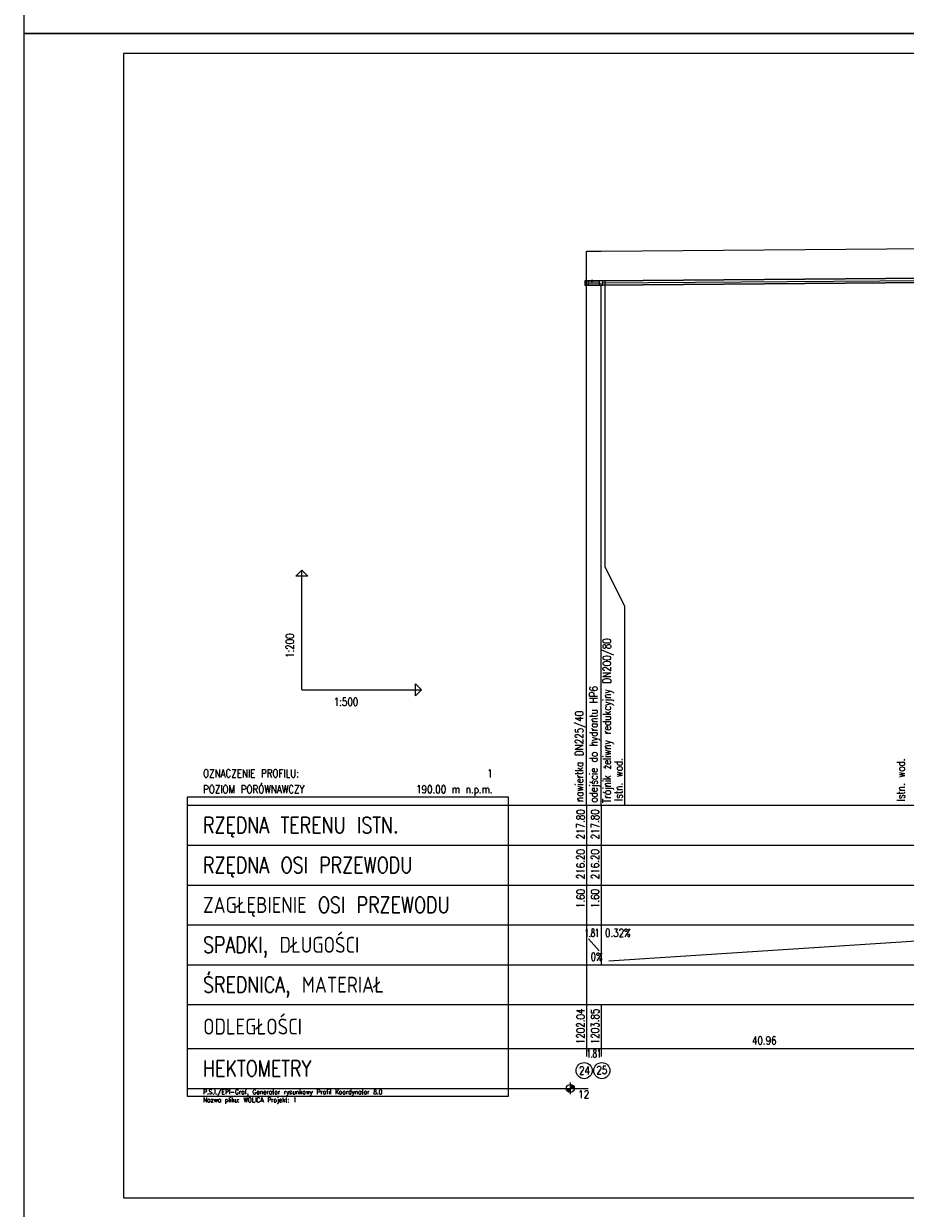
# Model space of a CAD drawing. Extents: x 122 to 1445, y -293 to 2085.
# Tile 17 of 38: x 122 to 343, y 897 to 1194. Entities that reach past the tile are written whole.
import ezdxf
from ezdxf.enums import TextEntityAlignment as Align

# ---------------------------------------------------------------- set-up
doc = ezdxf.new("R2010")
doc.units = 0
doc.header["$LTSCALE"] = 0.2
doc.header["$MEASUREMENT"] = 0
doc.layers.get('0').update_dxf_attribs({"color": 8, "linetype": 'CONTINUOUS'})
for name, color, linetype in [('Liczby', 7, 'CONTINUOUS'), ('Linie_opisowe', 7, 'CONTINUOUS'), ('Linie_tabeli', 7, 'CONTINUOUS'), ('Odcinki', 7, 'CONTINUOUS'), ('Opis_PZ', 7, 'CONTINUOUS'), ('Opis_uzbr_p', 7, 'CONTINUOUS'), ('Osie', 7, 'CONTINUOUS'), ('Teren_istn', 3, 'CONTINUOUS'), ('Uzbr_podz', 7, 'CONTINUOUS'), ('warstwa_nr_0', 8, 'CONTINUOUS'), ('Wezly', 7, 'CONTINUOUS')]:
    doc.layers.add(name, color=color, linetype=linetype)
doc.styles.get("Standard").update_dxf_attribs({"font": 'txt.shx'})

msp = doc.modelspace()

# ---------------------------------------------------------------- linework, layer by layer
for p, q in [((121.68012, 1191.76042), (1321.68012, 1191.76042)), ((262.90811, 1129.23279), (262.90811, 1137.23279))]:
    msp.add_line(p, q)
at = {"layer": 'Liczby'}
for p, q in [((257.32151, 927.23279), (260.32151, 927.23279)), ((257.82391, 927.16299), (259.81911, 927.30259)), ((257.83121, 927.09359), (259.81181, 927.37199)), ((257.84341, 927.02489), (259.79961, 927.44069)), ((257.86021, 926.95719), (259.78281, 927.50839)), ((257.88181, 926.89079), (259.76121, 927.57479)), ((257.90801, 926.82609), (259.73501, 927.63949)), ((257.93861, 926.76329), (259.70441, 927.70229)), ((257.97351, 926.70289), (259.66951, 927.76269)), ((258.01251, 926.64499), (259.63051, 927.82059)), ((258.05551, 926.58999), (259.58751, 927.87559)), ((258.10221, 926.53809), (259.54081, 927.92749)), ((258.15241, 926.48969), (259.49061, 927.97589)), ((258.20581, 926.44479), (259.43721, 928.02079)), ((258.26231, 926.40379), (259.38071, 928.06179)), ((258.32151, 926.36679), (259.32151, 928.09879)), ((258.38311, 926.33399), (259.25991, 928.13159)), ((258.44691, 926.30559), (259.19611, 928.15999)), ((258.51251, 926.28169), (259.13051, 928.18389)), ((258.57961, 926.26249), (259.06341, 928.20309)), ((258.64791, 926.24799), (258.99511, 928.21759)), ((258.71701, 926.23829), (258.92601, 928.22729)), ((258.78661, 926.23339), (258.85641, 928.23219)), ((258.82151, 928.73279), (258.82151, 925.73279))]:
    msp.add_line(p, q, dxfattribs=at)
msp.add_circle((258.82151, 927.23279), 1, dxfattribs=at)
at = {"layer": 'Linie_opisowe'}
msp.add_lwpolyline([(267.51704, 1129.84044), (267.51704, 1058.14389), (272.40554, 1048.14389), (272.40554, 998.34044)], dxfattribs=at)
at = {"layer": 'Linie_tabeli'}
for p, q in [((191.45642, 1027.17024), (191.45642, 1057.17024)), ((191.45642, 1027.17024), (221.45642, 1027.17024)), ((162.66001, 998.23279), (263.30001, 998.23279)), ((262.90811, 998.23279), (262.90811, 968.23279)), ((262.90811, 998.23279), (1199.21651, 998.23279)), ((266.51811, 998.23279), (266.51811, 968.23279)), ((162.66001, 988.23279), (263.30001, 988.23279)), ((262.90811, 988.23279), (1199.21651, 988.23279)), ((162.66001, 978.23279), (263.30001, 978.23279)), ((262.90811, 978.23279), (1199.21651, 978.23279)), ((162.66001, 968.23279), (263.30001, 968.23279)), ((262.90811, 968.23279), (262.90811, 948.23279)), ((262.90811, 968.23279), (1199.21651, 968.23279)), ((266.51811, 968.23279), (266.51811, 958.23279)), ((268.51811, 959.23279), (391.46261, 967.23279)), ((263.40811, 964.73279), (266.01811, 961.73279)), ((162.66001, 958.23279), (263.30001, 958.23279)), ((262.90811, 958.23279), (1199.21651, 958.23279)), ((162.66001, 948.23279), (263.30001, 948.23279)), ((262.90811, 948.23279), (262.90811, 935.23279)), ((262.90811, 948.23279), (1199.21651, 948.23279)), ((266.51811, 948.23279), (266.51811, 935.23279)), ((162.66001, 937.23279), (263.30001, 937.23279)), ((262.90811, 937.23279), (1199.21651, 937.23279)), ((162.66001, 927.23279), (263.30001, 927.23279))]:
    msp.add_line(p, q, dxfattribs=at)
for points in [[(146.68012, 899.76042), (1318.43162, 899.76042), (1318.43162, 1186.76042), (146.68012, 1186.76042)], [(191.45642, 1057.17024), (192.95642, 1055.67024), (189.95642, 1055.67024)], [(221.45642, 1027.17024), (219.95642, 1025.67024), (219.95642, 1028.67024)], [(162.66001, 925.23279), (243.30001, 925.23279), (243.30001, 1000.23279), (162.66001, 1000.23279)]]:
    msp.add_lwpolyline(points, close=True, dxfattribs=at)
for points in [[(262.90811, 998.23279), (262.90811, 1129.23279)], [(266.51811, 998.23279), (266.51811, 1129.23279)]]:
    msp.add_lwpolyline(points, dxfattribs=at)
for centre in [(262.29011, 931.68185), (266.72515, 931.68185)]:
    msp.add_circle(centre, 2.02278, dxfattribs=at)
at = {"layer": 'Odcinki'}
for points in [[(263.33671, 1129.76849), (266.08951, 1129.76849), (266.08951, 1129.79529), (263.33671, 1129.79529)], [(266.94671, 1129.77189), (348.00991, 1130.41049), (348.00991, 1130.43719), (266.94671, 1129.79869)], [(266.94671, 1128.70049), (348.00991, 1129.33899), (348.00991, 1129.31219), (266.94671, 1128.67369)], [(263.33671, 1128.69709), (266.08951, 1128.69709), (266.08951, 1128.67029), (263.33671, 1128.67029)]]:
    msp.add_lwpolyline(points, close=True, dxfattribs=at)
at = {"layer": 'Osie'}
for p, q in [((263.33671, 1129.23279), (266.08951, 1129.23279)), ((266.94671, 1129.23619), (348.00991, 1129.87469))]:
    msp.add_line(p, q, dxfattribs=at)
at = {"layer": 'Teren_istn'}
msp.add_lwpolyline([(262.90811, 1137.23279), (266.51811, 1137.23279), (348.43841, 1137.87809), (393.46261, 1138.23279), (431.78921, 1135.23279), (463.35161, 1138.23279), (477.24901, 1139.08739), (487.74401, 1139.73279), (521.91131, 1141.13979), (527.02551, 1141.35039), (529.84311, 1141.46639), (548.45291, 1142.23279), (558.20081, 1141.73279), (613.75561, 1143.73279), (674.50841, 1146.22319), (735.72911, 1148.73279), (849.25351, 1149.73279), (853.49531, 1149.73279), (935.71241, 1150.23279), (995.3692, 1151.69655)], dxfattribs=at)
at = {"layer": 'Uzbr_podz'}
for radius in [0.2362, 0.225]:
    msp.add_circle((264.32961, 1129.73279), radius, dxfattribs=at)
at = {"layer": 'warstwa_nr_0'}
for points in [[(121.68012, 1191.76042), (1221.37834, 1191.76042), (1221.37834, 1488.76042), (121.68012, 1488.76042)], [(121.68012, 894.76042), (1321.17346, 894.76042), (1321.17346, 1191.76042), (121.68012, 1191.76042)]]:
    msp.add_lwpolyline(points, close=True, dxfattribs=at)
at = {"layer": 'Wezly'}
for p, q in [((262.90811, 1129.79529), (262.47951, 1129.78349)), ((262.47951, 1129.78349), (262.47951, 1128.65849)), ((262.90811, 1129.76849), (262.47951, 1129.75669)), ((263.33671, 1129.79529), (262.90811, 1129.79529)), ((263.33671, 1129.76849), (262.90811, 1129.76849)), ((263.33671, 1128.67029), (263.33671, 1129.79529)), ((266.51811, 1129.79529), (266.08951, 1129.79529)), ((266.08951, 1129.79529), (266.08951, 1128.67029)), ((266.51811, 1129.76849), (266.08951, 1129.76849)), ((266.94671, 1129.79869), (266.51811, 1129.79529)), ((266.94671, 1129.77189), (266.51811, 1129.76849)), ((266.94671, 1128.67369), (266.94671, 1129.79869)), ((262.47951, 1128.68529), (262.90811, 1128.69709)), ((262.47951, 1128.65849), (262.90811, 1128.67029)), ((262.90811, 1128.69709), (263.33671, 1128.69709)), ((262.90811, 1128.67029), (263.33671, 1128.67029)), ((266.08951, 1128.69709), (266.51811, 1128.69709)), ((266.08951, 1128.67029), (266.51811, 1128.67029)), ((266.51811, 1128.69709), (266.94671, 1128.70049)), ((266.51811, 1128.67029), (266.94671, 1128.67369))]:
    msp.add_line(p, q, dxfattribs=at)

# ---------------------------------------------------------------- texts
at = {"layer": 'Liczby', "width": 0.8}
msp.add_text('1:200', height=2, rotation=90, dxfattribs=at).set_placement((189.45642, 1035.17024))
for s, p in [('1:500', (199.45642, 1023.17024)), ('0.32%', (267.51811, 965.23279)), ('0%', (263.90811, 959.23279)), ('12', (260.82151, 924.73279))]:
    msp.add_text(s, height=2, dxfattribs=at).set_placement(p)
for s, p in [('217.80', (262.40811, 997.23279)), ('217.80', (266.01811, 997.23279)), ('216.20', (262.40811, 987.23279)), ('216.20', (266.01811, 987.23279)), ('1.60', (262.40811, 977.23279)), ('1.60', (266.01811, 977.23279)), ('1202.04', (262.40811, 947.23279)), ('1203.85', (266.01811, 947.23279))]:
    msp.add_text(s, height=2, rotation=90, dxfattribs=at).set_placement(p, align=Align.RIGHT)
at = {"layer": 'Liczby', "width": 0.6}
msp.add_text('1.81', height=2, dxfattribs=at).set_placement((266.03243, 965.23279), align=Align.RIGHT)
at = {"layer": 'Liczby'}
for s, width, p in [('40.96', 0.8, (307.47831, 938.23279)), ('1.81', 0.6, (264.71311, 934.95947)), ('24', 0.8, (262.36536, 930.72823)), ('25', 0.8, (266.73156, 930.82061))]:
    msp.add_text(s, height=2, dxfattribs=dict(at, width=width)).set_placement(p, align=Align.CENTER)
at = {"layer": 'Linie_tabeli', "width": 0.8}
for s, height, p in [('OZNACZENIE PROFILU:', 2, (166.69201, 1005.23279)), ('POZIOM PORÓWNAWCZY', 2, (166.69201, 1001.23279)), ('RZĘDNA TERENU ISTN.', 4, (166.69201, 991.23279)), ('RZĘDNA OSI PRZEWODU', 4, (166.69201, 981.23279)), ('ZAGŁĘBIENIE OSI PRZEWODU', 4, (166.69201, 971.23279)), ('SPADKI, DŁUGOŚCI', 4, (166.69201, 961.23279)), ('ŚREDNICA, MATERIAŁ', 4, (166.69201, 951.23279)), ('ODLEGŁOŚCI', 4, (166.69201, 940.73279)), ('HEKTOMETRY', 4, (166.69201, 930.23279)), ('P.S.I./EPI-Graf, Generator rysunkowy Profil Koordynator 8.0', 1.2, (166.69201, 925.73279)), ('Nazwa pliku: WOLICA Projekt: 1', 1.2, (166.69201, 923.73279))]:
    msp.add_text(s, height=height, dxfattribs=at).set_placement(p)
for s, p in [('1', (239.30001, 1005.23279)), ('190.00 m n.p.m.', (239.30001, 1001.23279))]:
    msp.add_text(s, height=2, dxfattribs=at).set_placement(p, align=Align.RIGHT)
at = {"layer": 'Opis_PZ', "width": 0.8}
for s, p in [('Trójnik żeliwny redukcyjny DN200/80', (268.99725, 998.79457)), ('odejście do hydrantu HP6', (265.64647, 998.90035)), ('nawiertka DN225/40', (262.05053, 999.08972))]:
    msp.add_text(s, height=2, rotation=90, dxfattribs=at).set_placement(p)
at = {"layer": 'Opis_uzbr_p', "width": 0.8}
for p in [(271.90554, 999.34044), (342.71301, 999.23279)]:
    msp.add_text('Istn. wod. ', height=2, rotation=90, dxfattribs=at).set_placement(p)

doc.saveas('drawing.dxf')
